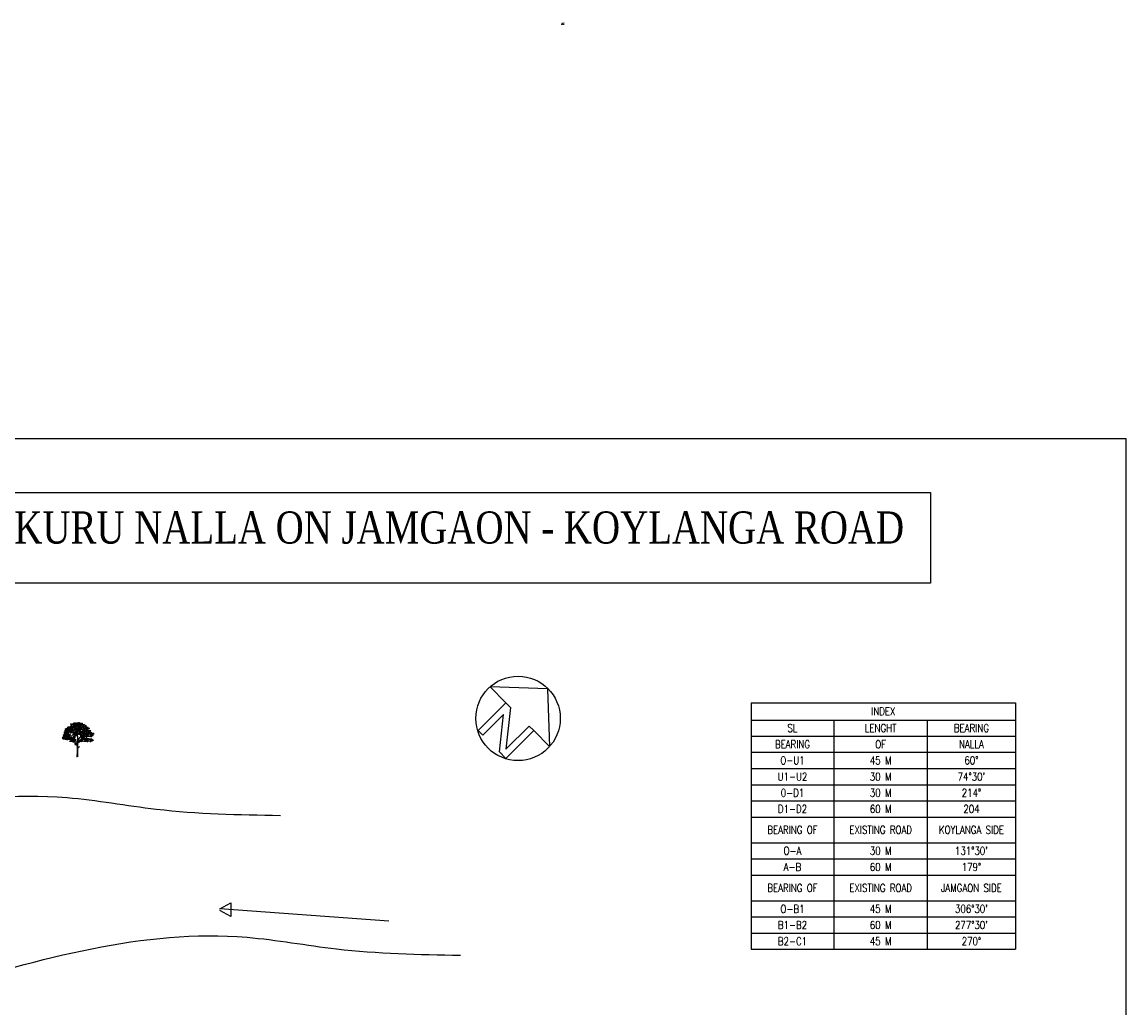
# Model space of a CAD drawing. Header units: metres. Extents: x 216814 to 266878, y -25598 to 10014.
# Tile 6 of 6: x 245946 to 266854, y -8656 to 10014. Entities that reach past the tile are written whole.
import ezdxf

# ---------------------------------------------------------------- set-up
doc = ezdxf.new("R2010")
doc.units = ezdxf.units.M
doc.header["$LTSCALE"] = 4
doc.layers.add('BLOCK', color=7, linetype='Continuous')
doc.layers.add('TEXT', color=7, linetype='Continuous')
doc.styles.get("Standard").update_dxf_attribs({"font": 'romans.shx', "width": 0.8})

# ---------------------------------------------------------------- blocks, each defined once
blk = doc.blocks.new('TREE 34')
at = {"lineweight": 0}
for p, q in [((-0.6, 128.7), (-0.2, 155.6)), ((-1.4, 69), (-1.1, 82.5)), ((-0.5, 90.1), (-0.5, 116.2)), ((2.1, 55.8), (2.4, 94.5)), ((-2.8, -0.3), (-1.6, 33.9)), ((-1.6, 33.9), (-1.6, 59.8)), ((1.9, 37.9), (2, 47.6)), ((2.2, 0), (1.9, 37.9))]:
    blk.add_line(p, q, dxfattribs=at)
at = {"color": 0, "linetype": 'ByBlock', "lineweight": 0}
for centre, radius, start, end in [((-35, 187.1), 5.53, 50.28724, 147.82484), ((-23.3, 188.3), 5.53, 50.28724, 147.82484), ((-24.5, 195.6), 5.65, 231.61691, 326.49518), ((-15.3, 192.7), 5.53, 50.28724, 147.82484), ((-16.5, 200), 5.65, 231.61691, 326.49518), ((-15.3, 188.9), 5.53, 50.28724, 147.82484), ((-16.5, 196.3), 5.65, 231.61691, 326.49518), ((-2.6, 192), 5.65, 76.61181, 171.49008), ((-6.8, 198.2), 5.53, 255.28214, 352.81974), ((-3.1, 202.3), 5.65, 231.61691, 326.49518), ((0.8, 190.3), 5.65, 76.61181, 171.49008), ((-3.4, 196.5), 5.53, 255.28214, 352.81974), ((5.4, 189.5), 5.65, 76.61181, 171.49008), ((1.2, 195.7), 5.53, 255.28214, 352.81974), ((9.7, 193.9), 5.65, 76.61181, 171.49008), ((5.5, 200.1), 5.53, 255.28214, 352.81974), ((10.9, 190.3), 5.65, 76.61181, 171.49008), ((6.7, 196.5), 5.53, 255.28214, 352.81974), ((13.3, 191.9), 5.53, 17.29067, 114.82827), ((16.4, 198.8), 5.65, 198.62033, 293.4986), ((25.5, 187.6), 5.65, 76.61181, 171.49008), ((21.4, 193.8), 5.53, 255.28214, 352.81974), ((26.2, 190.6), 5.53, 50.28724, 147.82484), ((25, 198), 5.65, 231.61691, 326.49518), ((-78.8, 123.2), 5.53, 50.28724, 147.82484), ((-76, 124.6), 5.65, 76.61181, 171.49008), ((-76, 124.6), 5.65, 76.61181, 171.49008), ((-73.3, 133.7), 5.65, 198.62033, 293.4986), ((-72.9, 137.5), 5.65, 76.61181, 171.49008), ((-77.1, 143.7), 5.53, 255.28214, 352.81974), ((-71.5, 124.1), 5.65, 76.61181, 171.49008), ((-75.7, 130.3), 5.53, 255.28214, 352.81974), ((-72.3, 140.5), 5.53, 50.28724, 147.82484), ((-73.4, 147.8), 5.65, 231.61691, 326.49518), ((-69.5, 141.9), 5.65, 76.61181, 171.49008), ((-69.5, 141.9), 5.65, 76.61181, 171.49008), ((-69.5, 135.8), 5.65, 76.61181, 171.49008), ((-73.7, 142), 5.53, 255.28214, 352.81974), ((-68.1, 150.9), 5.65, 76.61181, 171.49008), ((-72.3, 157.1), 5.53, 255.28214, 352.81974), ((-70.7, 126.4), 5.53, 17.29067, 114.82827), ((-67.5, 153.8), 5.53, 50.28724, 147.82484), ((-68.7, 161.2), 5.65, 231.61691, 326.49518), ((-66.2, 130.4), 5.65, 76.61181, 171.49008), ((-70.3, 136.6), 5.53, 255.28214, 352.81974), ((-66.1, 158.8), 5.53, 50.28724, 147.82484), ((-64.9, 141.4), 5.65, 76.61181, 171.49008), ((-69.1, 147.6), 5.53, 255.28214, 352.81974), ((-64.9, 135), 5.65, 76.61181, 171.49008), ((-69.1, 141.2), 5.53, 255.28214, 352.81974), ((-64.8, 149.2), 5.65, 76.61181, 171.49008), ((-68.9, 155.4), 5.53, 255.28214, 352.81974), ((-64.8, 155.3), 5.65, 76.61181, 171.49008), ((-64.8, 155.3), 5.65, 76.61181, 171.49008), ((-63.4, 160.2), 5.65, 76.61181, 171.49008), ((-63.4, 160.2), 5.65, 76.61181, 171.49008), ((-62.8, 125.3), 5.53, 50.28724, 147.82484), ((-63.9, 132.7), 5.65, 231.61691, 326.49518), ((-61.4, 143.8), 5.65, 76.61181, 171.49008), ((-65.6, 150), 5.53, 255.28214, 352.81974), ((-60.6, 135.1), 5.65, 76.61181, 171.49008), ((-64.8, 141.3), 5.53, 255.28214, 352.81974), ((-60.6, 169.3), 5.65, 198.62033, 293.4986), ((-60.2, 154.7), 5.65, 76.61181, 171.49008), ((-64.4, 160.9), 5.53, 255.28214, 352.81974), ((-60.2, 148.4), 5.65, 76.61181, 171.49008), ((-64.3, 154.6), 5.53, 255.28214, 352.81974), ((-61, 149.4), 5.53, 50.28724, 147.82484), ((-62.1, 156.8), 5.65, 231.61691, 326.49518), ((-60, 126.8), 5.65, 76.61181, 171.49008), ((-60, 126.8), 5.65, 76.61181, 171.49008), ((-60, 138), 5.53, 50.28724, 147.82484), ((-61.2, 145.4), 5.65, 231.61691, 326.49518), ((-58.8, 159.7), 5.65, 76.61181, 171.49008), ((-63, 165.8), 5.53, 255.28214, 352.81974), ((-58.2, 150.9), 5.65, 76.61181, 171.49008), ((-58.2, 150.9), 5.65, 76.61181, 171.49008), ((-58.2, 144.8), 5.65, 76.61181, 171.49008), ((-62.4, 151), 5.53, 255.28214, 352.81974), ((-57.3, 139.5), 5.65, 76.61181, 171.49008), ((-57.3, 139.5), 5.65, 76.61181, 171.49008), ((-57.3, 133.4), 5.65, 76.61181, 171.49008), ((-61.4, 139.6), 5.53, 255.28214, 352.81974), ((-55.9, 148.4), 5.65, 76.61181, 171.49008), ((-60.1, 154.6), 5.53, 255.28214, 352.81974), ((-55.4, 126.2), 5.65, 76.61181, 171.49008), ((-59.6, 132.4), 5.53, 255.28214, 352.81974), ((-55.4, 160), 5.65, 198.62033, 293.4986), ((-55.3, 151.4), 5.53, 50.28724, 147.82484), ((-56.4, 158.8), 5.65, 231.61691, 326.49518), ((-54.5, 148.5), 5.65, 198.62033, 293.4986), ((-53.7, 150.3), 5.65, 76.61181, 171.49008), ((-57.8, 156.5), 5.53, 255.28214, 352.81974), ((-53.6, 144), 5.65, 76.61181, 171.49008), ((-57.8, 150.2), 5.53, 255.28214, 352.81974), ((-53.1, 168.7), 5.65, 76.61181, 171.49008), ((-57.3, 174.9), 5.53, 255.28214, 352.81974), ((-56, 164.6), 5.53, 17.29067, 114.82827), ((-53, 171.4), 5.65, 198.62033, 293.4986), ((-52.7, 138.9), 5.65, 76.61181, 171.49008), ((-56.9, 145.1), 5.53, 255.28214, 352.81974), ((-52.7, 132.6), 5.65, 76.61181, 171.49008), ((-56.8, 138.8), 5.53, 255.28214, 352.81974), ((-52.5, 152.9), 5.65, 76.61181, 171.49008), ((-52.5, 152.9), 5.65, 76.61181, 171.49008), ((-52.5, 146.8), 5.65, 76.61181, 171.49008), ((-56.7, 152.9), 5.53, 255.28214, 352.81974), ((-50.4, 159.6), 5.65, 76.61181, 171.49008), ((-54.6, 165.8), 5.53, 255.28214, 352.81974), ((-50.5, 122.9), 5.53, 50.28724, 147.82484), ((-49.7, 161.9), 5.65, 198.62033, 293.4986), ((-49, 168.8), 5.65, 76.61181, 171.49008), ((-53.2, 175), 5.53, 255.28214, 352.81974), ((-49.8, 162.6), 5.53, 50.28724, 147.82484), ((-51, 169.9), 5.65, 231.61691, 326.49518), ((-48, 152.3), 5.65, 76.61181, 171.49008), ((-52.1, 158.5), 5.53, 255.28214, 352.81974), ((-47.9, 146), 5.65, 76.61181, 171.49008), ((-52.1, 152.2), 5.53, 255.28214, 352.81974), ((-47.8, 124.3), 5.65, 76.61181, 171.49008), ((-47.8, 124.3), 5.65, 76.61181, 171.49008), ((-47, 164), 5.65, 76.61181, 171.49008), ((-47, 164), 5.65, 76.61181, 171.49008), ((-47, 157.9), 5.65, 76.61181, 171.49008), ((-45, 133.4), 5.65, 198.62033, 293.4986), ((-45.4, 155.9), 5.53, 50.28724, 147.82484), ((-46.5, 163.3), 5.65, 231.61691, 326.49518), ((-44.3, 173.1), 5.65, 198.62033, 293.4986), ((-43.2, 123.8), 5.65, 76.61181, 171.49008), ((-47.4, 129.9), 5.53, 255.28214, 352.81974), ((-42.5, 163.5), 5.65, 76.61181, 171.49008), ((-46.7, 169.7), 5.53, 255.28214, 352.81974), ((-41, 144), 5.53, 50.28724, 147.82484), ((-42.2, 151.4), 5.65, 231.61691, 326.49518), ((-38.2, 145.5), 5.65, 76.61181, 171.49008), ((-38.2, 145.5), 5.65, 76.61181, 171.49008), ((-38.2, 139.4), 5.65, 76.61181, 171.49008), ((-42.4, 145.5), 5.53, 255.28214, 352.81974), ((-37.8, 161), 5.65, 76.61181, 171.49008), ((-42, 167.2), 5.53, 255.28214, 352.81974), ((-37.2, 164), 5.53, 50.28724, 147.82484), ((-38.4, 171.4), 5.65, 231.61691, 326.49518), ((-36.7, 166.7), 5.53, 50.28724, 147.82484), ((-37.9, 174.1), 5.65, 231.61691, 326.49518), ((-35.5, 154.5), 5.65, 198.62033, 293.4986), ((-34.4, 165.5), 5.65, 76.61181, 171.49008), ((-34.4, 165.5), 5.65, 76.61181, 171.49008), ((-34.5, 159.4), 5.65, 76.61181, 171.49008), ((-38.6, 165.5), 5.53, 255.28214, 352.81974), ((-35.1, 153.8), 5.53, 50.28724, 147.82484), ((-36.3, 161.2), 5.65, 231.61691, 326.49518), ((-36.2, 194.5), 5.65, 231.61691, 326.49518), ((-33.7, 144.9), 5.65, 76.61181, 171.49008), ((-37.9, 151.1), 5.53, 255.28214, 352.81974), ((-34.5, 175.8), 5.53, 50.28724, 147.82484), ((-35.6, 183.2), 5.65, 231.61691, 326.49518), ((-33.6, 138.6), 5.65, 76.61181, 171.49008), ((-37.8, 144.8), 5.53, 255.28214, 352.81974), ((-36.2, 178.4), 5.53, 17.29067, 114.82827), ((-33.2, 185.2), 5.65, 198.62033, 293.4986), ((-29.9, 164.9), 5.65, 76.61181, 171.49008), ((-34.1, 171.1), 5.53, 255.28214, 352.81974), ((-29.8, 158.6), 5.65, 76.61181, 171.49008), ((-34, 164.8), 5.53, 255.28214, 352.81974), ((-30.4, 150.7), 5.53, 50.28724, 147.82484), ((-31.6, 158.1), 5.65, 231.61691, 326.49518), ((-28.8, 184.1), 5.53, 50.28724, 147.82484), ((-30, 191.5), 5.65, 231.61691, 326.49518), ((-25.7, 149.5), 5.53, 50.28724, 147.82484), ((-26.8, 156.9), 5.65, 231.61691, 326.49518), ((-24.3, 169), 5.65, 76.61181, 171.49008), ((-28.5, 175.2), 5.53, 255.28214, 352.81974), ((-23.4, 171), 5.65, 76.61181, 171.49008), ((-22.6, 127.6), 5.65, 76.61181, 171.49008), ((-26.7, 133.8), 5.53, 255.28214, 352.81974), ((-21.4, 139.1), 5.53, 50.28724, 147.82484), ((-21.4, 139.1), 5.53, 50.28724, 147.82484), ((-22.5, 146.4), 5.65, 231.61691, 326.49518), ((-22.5, 146.4), 5.65, 231.61691, 326.49518), ((-21, 151.3), 5.53, 50.28724, 147.82484), ((-22.2, 158.7), 5.65, 231.61691, 326.49518), ((-20.8, 135.6), 5.53, 50.28724, 147.82484), ((-22, 143), 5.65, 231.61691, 326.49518), ((-18.6, 140.5), 5.65, 76.61181, 171.49008), ((-18.6, 140.5), 5.65, 76.61181, 171.49008), ((-18.6, 140.5), 5.65, 76.61181, 171.49008), ((-18.6, 140.5), 5.65, 76.61181, 171.49008), ((-18.6, 134.4), 5.65, 76.61181, 171.49008), ((-18.6, 134.4), 5.65, 76.61181, 171.49008), ((-22.8, 140.6), 5.53, 255.28214, 352.81974), ((-22.8, 140.6), 5.53, 255.28214, 352.81974), ((-17.9, 166.8), 5.65, 76.61181, 171.49008), ((-22.1, 173), 5.53, 255.28214, 352.81974), ((-18, 126.9), 5.65, 76.61181, 171.49008), ((-22.1, 133), 5.53, 255.28214, 352.81974), ((-19.7, 179.4), 5.53, 17.29067, 114.82827), ((-16.7, 186.2), 5.65, 198.62033, 293.4986), ((-18.8, 185.2), 5.53, 17.29067, 114.82827), ((-15.8, 192.1), 5.65, 198.62033, 293.4986), ((-15.8, 149.6), 5.65, 198.62033, 293.4986), ((-15.8, 149.6), 5.65, 198.62033, 293.4986), ((-15.5, 160.5), 5.65, 76.61181, 171.49008), ((-15.5, 160.5), 5.65, 76.61181, 171.49008), ((-19.7, 166.7), 5.53, 255.28214, 352.81974), ((-19.7, 166.7), 5.53, 255.28214, 352.81974), ((-15.7, 156.1), 5.53, 50.28724, 147.82484), ((-16.9, 163.5), 5.65, 231.61691, 326.49518), ((-14.1, 140), 5.65, 76.61181, 171.49008), ((-14.1, 140), 5.65, 76.61181, 171.49008), ((-18.2, 146.1), 5.53, 255.28214, 352.81974), ((-18.2, 146.1), 5.53, 255.28214, 352.81974), ((-14, 133.6), 5.65, 76.61181, 171.49008), ((-14, 133.6), 5.65, 76.61181, 171.49008), ((-18.2, 139.8), 5.53, 255.28214, 352.81974), ((-18.2, 139.8), 5.53, 255.28214, 352.81974), ((-15.8, 162.7), 5.53, 17.29067, 114.82827), ((-12.8, 169.5), 5.65, 198.62033, 293.4986), ((-12, 172.8), 5.65, 76.61181, 171.49008), ((-16.2, 178.9), 5.53, 255.28214, 352.81974), ((-14.9, 168.6), 5.53, 17.29067, 114.82827), ((-11.8, 175.4), 5.65, 198.62033, 293.4986), ((-11.4, 127.5), 5.53, 50.28724, 147.82484), ((-12.6, 134.9), 5.65, 231.61691, 326.49518), ((-10.5, 144), 5.53, 50.28724, 147.82484), ((-11.7, 151.4), 5.65, 231.61691, 326.49518), ((-8.7, 129), 5.65, 76.61181, 171.49008), ((-8.7, 129), 5.65, 76.61181, 171.49008), ((-8.7, 122.9), 5.65, 76.61181, 171.49008), ((-12.8, 129), 5.53, 255.28214, 352.81974), ((-7.9, 172.9), 5.65, 76.61181, 171.49008), ((-12, 179), 5.53, 255.28214, 352.81974), ((-7.8, 145.5), 5.65, 76.61181, 171.49008), ((-7.8, 145.5), 5.65, 76.61181, 171.49008), ((-7.8, 139.4), 5.65, 76.61181, 171.49008), ((-12, 145.5), 5.53, 255.28214, 352.81974), ((-6.6, 180.9), 5.65, 76.61181, 171.49008), ((-10.8, 187.1), 5.53, 255.28214, 352.81974), ((-7.5, 157.5), 5.53, 50.28724, 147.82484), ((-8.7, 164.8), 5.65, 231.61691, 326.49518), ((-6.4, 179.4), 5.65, 76.61181, 171.49008), ((-10.6, 185.6), 5.53, 255.28214, 352.81974), ((-5.9, 138), 5.65, 198.62033, 293.4986), ((-7, 189.7), 5.65, 231.61691, 326.49518), ((-5, 154.5), 5.65, 198.62033, 293.4986), ((-4.7, 158.9), 5.65, 76.61181, 171.49008), ((-4.7, 158.9), 5.65, 76.61181, 171.49008), ((-4.7, 152.8), 5.65, 76.61181, 171.49008), ((-8.9, 159), 5.53, 255.28214, 352.81974), ((-4.1, 128.4), 5.65, 76.61181, 171.49008), ((-8.3, 134.6), 5.53, 255.28214, 352.81974), ((-3.2, 144.9), 5.65, 76.61181, 171.49008), ((-7.4, 151.1), 5.53, 255.28214, 352.81974), ((-3.2, 138.6), 5.65, 76.61181, 171.49008), ((-7.4, 144.8), 5.53, 255.28214, 352.81974), ((-3.1, 177.7), 5.65, 76.61181, 171.49008), ((-7.2, 183.9), 5.53, 255.28214, 352.81974), ((-2, 168), 5.65, 198.62033, 293.4986), ((-0.7, 163), 5.65, 76.61181, 171.49008), ((-4.9, 169.2), 5.53, 255.28214, 352.81974), ((-0.2, 158.4), 5.65, 76.61181, 171.49008), ((-4.4, 164.5), 5.53, 255.28214, 352.81974), ((-0.1, 152), 5.65, 76.61181, 171.49008), ((-4.3, 158.2), 5.53, 255.28214, 352.81974), ((0.3, 172.3), 5.65, 76.61181, 171.49008), ((-3.9, 178.5), 5.53, 255.28214, 352.81974), ((-2.9, 159.7), 5.65, 15.23442, 110.1127), ((0.5, 166.3), 5.53, 193.90476, 291.44236), ((1.5, 176.9), 5.65, 76.61181, 171.49008), ((-2.6, 183.1), 5.53, 255.28214, 352.81974), ((4.1, 184.9), 5.65, 76.61181, 171.49008), ((-0.1, 191.1), 5.53, 255.28214, 352.81974), ((4.6, 155.5), 5.65, 76.61181, 171.49008), ((0.4, 161.7), 5.53, 255.28214, 352.81974), ((1.9, 162.9), 5.65, 15.23442, 110.1127), ((5.4, 169.5), 5.53, 193.90476, 291.44236), ((5.9, 181.3), 5.65, 76.61181, 171.49008), ((1.7, 187.5), 5.53, 255.28214, 352.81974), ((3, 158), 5.65, 15.23442, 110.1127), ((6.4, 164.6), 5.53, 193.90476, 291.44236), ((6.9, 149.1), 5.65, 76.61181, 171.49008), ((6.9, 149.1), 5.65, 76.61181, 171.49008), ((2.7, 155.3), 5.53, 255.28214, 352.81974), ((2.7, 155.3), 5.53, 255.28214, 352.81974), ((7.9, 175.7), 5.65, 76.61181, 171.49008), ((3.7, 181.9), 5.53, 255.28214, 352.81974), ((8.2, 175), 5.65, 76.61181, 171.49008), ((8.2, 175), 5.65, 76.61181, 171.49008), ((4, 181.2), 5.53, 255.28214, 352.81974), ((4, 181.2), 5.53, 255.28214, 352.81974), ((8.7, 177.7), 5.65, 76.61181, 171.49008), ((9, 134.4), 5.53, 50.28724, 147.82484), ((7.8, 141.8), 5.65, 231.61691, 326.49518), ((11.3, 167.2), 5.65, 76.61181, 171.49008), ((7.1, 173.4), 5.53, 255.28214, 352.81974), ((7.9, 161.2), 5.65, 15.23442, 110.1127), ((11.3, 167.8), 5.53, 193.90476, 291.44236), ((8.5, 179.9), 5.53, 17.29067, 114.82827), ((11.5, 186.7), 5.65, 198.62033, 293.4986), ((11.8, 135.9), 5.65, 76.61181, 171.49008), ((11.8, 135.9), 5.65, 76.61181, 171.49008), ((11.8, 129.8), 5.65, 76.61181, 171.49008), ((7.6, 136), 5.53, 255.28214, 352.81974), ((12.3, 182.5), 5.65, 76.61181, 171.49008), ((8.1, 188.7), 5.53, 255.28214, 352.81974), ((8.9, 144.6), 5.65, 15.23442, 110.1127), ((12.3, 151.2), 5.53, 193.90476, 291.44236), ((12.7, 183.8), 5.65, 76.61181, 171.49008), ((12.7, 183.8), 5.65, 76.61181, 171.49008), ((8.5, 190), 5.53, 255.28214, 352.81974), ((8.5, 190), 5.53, 255.28214, 352.81974), ((9.4, 179.4), 5.53, 17.29067, 114.82827), ((12.4, 186.3), 5.65, 198.62033, 293.4986), ((10.7, 177.5), 5.65, 231.61691, 326.49518), ((14.3, 173.5), 5.65, 76.61181, 171.49008), ((10.1, 179.7), 5.53, 255.28214, 352.81974), ((14.6, 165.5), 5.65, 76.61181, 171.49008), ((10.5, 171.7), 5.53, 255.28214, 352.81974), ((14.5, 145), 5.65, 198.62033, 293.4986), ((11.9, 153.9), 5.65, 15.23442, 110.1127), ((15.3, 160.5), 5.53, 193.90476, 291.44236), ((12.4, 186.1), 5.53, 17.29067, 114.82827), ((15.5, 192.9), 5.65, 198.62033, 293.4986), ((12, 150.1), 5.65, 15.23442, 110.1127), ((15.4, 156.8), 5.53, 193.90476, 291.44236), ((16.3, 135.3), 5.65, 76.61181, 171.49008), ((12.1, 141.5), 5.53, 255.28214, 352.81974), ((16.4, 129), 5.65, 76.61181, 171.49008), ((12.2, 135.2), 5.53, 255.28214, 352.81974), ((16.6, 167.2), 5.65, 76.61181, 171.49008), ((16.6, 167.2), 5.65, 76.61181, 171.49008), ((12.5, 173.4), 5.53, 255.28214, 352.81974), ((12.5, 173.4), 5.53, 255.28214, 352.81974), ((13.5, 145.7), 5.65, 15.23442, 110.1127), ((17, 152.4), 5.53, 193.90476, 291.44236), ((15.8, 157.9), 5.65, 15.23442, 110.1127), ((19.3, 164.5), 5.53, 193.90476, 291.44236), ((16.4, 169.4), 5.53, 17.29067, 114.82827), ((19.4, 176.2), 5.65, 198.62033, 293.4986), ((20.2, 179.5), 5.65, 76.61181, 171.49008), ((16, 185.6), 5.53, 255.28214, 352.81974), ((19.4, 126.6), 5.53, 50.28724, 147.82484), ((18.3, 134), 5.65, 231.61691, 326.49518), ((17.3, 175.3), 5.53, 17.29067, 114.82827), ((20.3, 182.1), 5.65, 198.62033, 293.4986), ((22.2, 128.1), 5.65, 76.61181, 171.49008), ((22.2, 128.1), 5.65, 76.61181, 171.49008), ((19, 163.4), 5.65, 15.23442, 110.1127), ((22.4, 170.1), 5.53, 193.90476, 291.44236), ((19.4, 144), 5.65, 15.23442, 110.1127), ((22.9, 150.7), 5.53, 193.90476, 291.44236), ((20.5, 159), 5.65, 15.23442, 110.1127), ((24, 165.6), 5.53, 193.90476, 291.44236), ((24.3, 179.6), 5.65, 76.61181, 171.49008), ((20.1, 185.7), 5.53, 255.28214, 352.81974), ((25, 137.2), 5.65, 198.62033, 293.4986), ((26.7, 127.5), 5.65, 76.61181, 171.49008), ((22.6, 133.7), 5.53, 255.28214, 352.81974), ((24.4, 144.1), 5.65, 15.23442, 110.1127), ((27.8, 150.7), 5.53, 193.90476, 291.44236), ((26.4, 157.3), 5.65, 15.23442, 110.1127), ((29.9, 163.9), 5.53, 193.90476, 291.44236), ((31.8, 139.8), 5.65, 76.61181, 171.49008), ((27.6, 146), 5.53, 255.28214, 352.81974), ((29.2, 147.2), 5.65, 15.23442, 110.1127), ((32.6, 153.9), 5.53, 193.90476, 291.44236), ((30.3, 142.4), 5.65, 15.23442, 110.1127), ((33.7, 149), 5.53, 193.90476, 291.44236), ((33.1, 174.7), 5.53, 50.28724, 147.82484), ((32, 182), 5.65, 231.61691, 326.49518), ((34.2, 133.5), 5.65, 76.61181, 171.49008), ((34.2, 133.5), 5.65, 76.61181, 171.49008), ((30, 139.7), 5.53, 255.28214, 352.81974), ((30, 139.7), 5.53, 255.28214, 352.81974), ((34, 169.1), 5.53, 50.28724, 147.82484), ((32.9, 176.5), 5.65, 231.61691, 326.49518), ((36, 163.4), 5.53, 50.28724, 147.82484), ((34.9, 170.7), 5.65, 231.61691, 326.49518), ((36.6, 181.9), 5.53, 50.28724, 147.82484), ((35.4, 189.3), 5.65, 231.61691, 326.49518), ((38.5, 151.6), 5.65, 76.61181, 171.49008), ((35.1, 145.5), 5.65, 15.23442, 110.1127), ((38.5, 152.2), 5.53, 193.90476, 291.44236), ((41.7, 181.9), 5.53, 50.28724, 147.82484), ((40.5, 189.3), 5.65, 231.61691, 326.49518), ((42, 148.5), 5.53, 50.28724, 147.82484), ((40.8, 155.9), 5.65, 231.61691, 326.49518), ((39.3, 134.5), 5.65, 15.23442, 110.1127), ((42.7, 141.1), 5.53, 193.90476, 291.44236), ((43.1, 157.2), 5.65, 76.61181, 171.49008), ((43.1, 157.2), 5.65, 76.61181, 171.49008), ((38.9, 163.3), 5.53, 255.28214, 352.81974), ((38.9, 163.3), 5.53, 255.28214, 352.81974), ((44.2, 164.7), 5.53, 50.28724, 147.82484), ((43.1, 172.1), 5.65, 231.61691, 326.49518), ((47.4, 177.5), 5.53, 50.28724, 147.82484), ((46.2, 184.9), 5.65, 231.61691, 326.49518), ((49.4, 171.6), 5.53, 50.28724, 147.82484), ((48.2, 179), 5.65, 231.61691, 326.49518), ((46.7, 128.4), 5.65, 15.23442, 110.1127), ((50.1, 135), 5.53, 193.90476, 291.44236), ((50.2, 149.8), 5.53, 50.28724, 147.82484), ((49, 157.2), 5.65, 231.61691, 326.49518), ((50.2, 143.7), 5.53, 50.28724, 147.82484), ((49, 151.1), 5.65, 231.61691, 326.49518), ((50.5, 164.3), 5.53, 50.28724, 147.82484), ((49.3, 171.7), 5.65, 231.61691, 326.49518), ((48.2, 158.2), 5.65, 15.23442, 110.1127), ((51.6, 164.8), 5.53, 193.90476, 291.44236), ((54.6, 161.2), 5.53, 50.28724, 147.82484), ((53.4, 168.6), 5.65, 231.61691, 326.49518), ((54.9, 126.6), 5.53, 50.28724, 147.82484), ((53.7, 134), 5.65, 231.61691, 326.49518), ((55.8, 133.7), 5.53, 50.28724, 147.82484), ((54.6, 141.1), 5.65, 231.61691, 326.49518), ((57.6, 128.1), 5.65, 76.61181, 171.49008), ((57.6, 128.1), 5.65, 76.61181, 171.49008), ((57.9, 152.6), 5.53, 50.28724, 147.82484), ((56.7, 160), 5.65, 231.61691, 326.49518), ((58.4, 168), 5.53, 50.28724, 147.82484), ((57.2, 175.4), 5.65, 231.61691, 326.49518), ((60.4, 137.1), 5.65, 198.62033, 293.4986), ((60, 158), 5.53, 50.28724, 147.82484), ((58.8, 165.4), 5.65, 231.61691, 326.49518), ((60.5, 143.7), 5.53, 50.28724, 147.82484), ((59.3, 151.1), 5.65, 231.61691, 326.49518), ((62.2, 127.5), 5.65, 76.61181, 171.49008), ((58, 133.7), 5.53, 255.28214, 352.81974), ((64.9, 136.9), 5.65, 76.61181, 171.49008), ((60.7, 143.1), 5.53, 255.28214, 352.81974), ((65.6, 148.5), 5.53, 50.28724, 147.82484), ((64.4, 155.9), 5.65, 231.61691, 326.49518), ((67.3, 130.5), 5.65, 76.61181, 171.49008), ((67.3, 130.5), 5.65, 76.61181, 171.49008), ((63.1, 136.7), 5.53, 255.28214, 352.81974), ((63.1, 136.7), 5.53, 255.28214, 352.81974), ((66.6, 161.1), 5.53, 50.28724, 147.82484), ((65.5, 168.5), 5.65, 231.61691, 326.49518), ((67, 132.8), 5.53, 17.29067, 114.82827), ((70, 139.6), 5.65, 198.62033, 293.4986), ((71.3, 141.9), 5.53, 50.28724, 147.82484), ((70.1, 149.3), 5.65, 231.61691, 326.49518), ((74.4, 147.5), 5.53, 50.28724, 147.82484), ((73.2, 154.9), 5.65, 231.61691, 326.49518), ((77.2, 128.8), 5.65, 76.61181, 171.49008), ((73.1, 135), 5.53, 255.28214, 352.81974), ((78.1, 130.8), 5.65, 76.61181, 171.49008), ((77.8, 133), 5.53, 17.29067, 114.82827), ((80.9, 139.8), 5.65, 198.62033, 293.4986), ((81.7, 135.5), 5.65, 76.61181, 171.49008), ((77.5, 141.7), 5.53, 255.28214, 352.81974), ((78.8, 132.5), 5.53, 17.29067, 114.82827), ((81.8, 139.3), 5.65, 198.62033, 293.4986), ((82.1, 136.9), 5.65, 76.61181, 171.49008), ((82.1, 136.9), 5.65, 76.61181, 171.49008), ((77.9, 143.1), 5.53, 255.28214, 352.81974), ((77.9, 143.1), 5.53, 255.28214, 352.81974), ((83.7, 126.6), 5.65, 76.61181, 171.49008), ((79.5, 132.8), 5.53, 255.28214, 352.81974), ((89.6, 132.5), 5.65, 76.61181, 171.49008), ((85.4, 138.7), 5.53, 255.28214, 352.81974), ((86.7, 128.4), 5.53, 17.29067, 114.82827), ((89.7, 135.2), 5.65, 198.62033, 293.4986), ((93.7, 132.6), 5.65, 76.61181, 171.49008), ((89.5, 138.8), 5.53, 255.28214, 352.81974), ((-84, 108.4), 5.53, 50.28724, 147.82484), ((-85.2, 115.8), 5.65, 231.61691, 326.49518), ((-81.2, 109.9), 5.65, 76.61181, 171.49008), ((-81.2, 109.9), 5.65, 76.61181, 171.49008), ((-81.3, 103.8), 5.65, 76.61181, 171.49008), ((-85.4, 109.9), 5.53, 255.28214, 352.81974), ((-78.5, 118.9), 5.65, 198.62033, 293.4986), ((-80, 130.5), 5.65, 231.61691, 326.49518), ((-76.7, 109.3), 5.65, 76.61181, 171.49008), ((-80.9, 115.5), 5.53, 255.28214, 352.81974), ((-76.7, 103), 5.65, 76.61181, 171.49008), ((-80.8, 109.2), 5.53, 255.28214, 352.81974), ((-76, 118.5), 5.65, 76.61181, 171.49008), ((-80.2, 124.7), 5.53, 255.28214, 352.81974), ((-71.4, 117.7), 5.65, 76.61181, 171.49008), ((-75.6, 123.9), 5.53, 255.28214, 352.81974), ((-69, 113.2), 5.65, 76.61181, 171.49008), ((-73.2, 119.4), 5.53, 255.28214, 352.81974), ((-65.2, 100.2), 5.65, 76.61181, 171.49008), ((-69.4, 106.4), 5.53, 255.28214, 352.81974), ((-63.9, 104.6), 5.65, 76.61181, 171.49008), ((-68, 110.8), 5.53, 255.28214, 352.81974), ((-63.4, 122.3), 5.65, 76.61181, 171.49008), ((-67.6, 128.5), 5.53, 255.28214, 352.81974), ((-65.8, 113.9), 5.53, 17.29067, 114.82827), ((-62.7, 120.7), 5.65, 198.62033, 293.4986), ((-63.2, 107.6), 5.53, 50.28724, 147.82484), ((-64.4, 115), 5.65, 231.61691, 326.49518), ((-60, 120.7), 5.65, 76.61181, 171.49008), ((-64.2, 126.8), 5.53, 255.28214, 352.81974), ((-60.9, 98.1), 5.65, 15.23442, 110.1127), ((-57.4, 104.8), 5.53, 193.90476, 291.44236), ((-56.7, 115.2), 5.65, 76.61181, 171.49008), ((-60.8, 121.4), 5.53, 255.28214, 352.81974), ((-55.9, 108.5), 5.65, 76.61181, 171.49008), ((-60.1, 114.7), 5.53, 255.28214, 352.81974), ((-55.4, 119.9), 5.65, 76.61181, 171.49008), ((-59.6, 126.1), 5.53, 255.28214, 352.81974), ((-54.7, 113.1), 5.65, 76.61181, 171.49008), ((-58.8, 119.3), 5.53, 255.28214, 352.81974), ((-52.2, 107.1), 5.65, 76.61181, 171.49008), ((-56.4, 113.3), 5.53, 255.28214, 352.81974), ((-54.9, 108.8), 5.53, 17.29067, 114.82827), ((-51.9, 115.6), 5.65, 198.62033, 293.4986), ((-51.1, 119.9), 5.65, 76.61181, 171.49008), ((-55.3, 126.1), 5.53, 255.28214, 352.81974), ((-51.7, 130.2), 5.65, 231.61691, 326.49518), ((-47.8, 118.2), 5.65, 76.61181, 171.49008), ((-51.9, 124.4), 5.53, 255.28214, 352.81974), ((-44.4, 112.8), 5.65, 76.61181, 171.49008), ((-48.6, 119), 5.53, 255.28214, 352.81974), ((-43.2, 117.4), 5.65, 76.61181, 171.49008), ((-47.3, 123.6), 5.53, 255.28214, 352.81974), ((-42.7, 104.5), 5.65, 76.61181, 171.49008), ((-46.9, 110.7), 5.53, 255.28214, 352.81974), ((-42.1, 107.5), 5.53, 50.28724, 147.82484), ((-43.3, 114.8), 5.65, 231.61691, 326.49518), ((-39.4, 108.9), 5.65, 76.61181, 171.49008), ((-39.4, 108.9), 5.65, 76.61181, 171.49008), ((-42.7, 99), 5.65, 15.23442, 110.1127), ((-39.2, 105.6), 5.53, 193.90476, 291.44236), ((-36.6, 118), 5.65, 198.62033, 293.4986), ((-35.2, 94.7), 5.65, 76.61181, 171.49008), ((-39.4, 100.9), 5.53, 255.28214, 352.81974), ((-34.8, 108.4), 5.65, 76.61181, 171.49008), ((-39, 114.6), 5.53, 255.28214, 352.81974), ((-37.8, 102.1), 5.65, 15.23442, 110.1127), ((-34.4, 108.8), 5.53, 193.90476, 291.44236), ((-36.8, 97.3), 5.65, 15.23442, 110.1127), ((-33.3, 103.9), 5.53, 193.90476, 291.44236), ((-32.9, 88.4), 5.65, 76.61181, 171.49008), ((-32.9, 88.4), 5.65, 76.61181, 171.49008), ((-37, 94.6), 5.53, 255.28214, 352.81974), ((-37, 94.6), 5.53, 255.28214, 352.81974), ((-28.5, 106.5), 5.65, 76.61181, 171.49008), ((-32.7, 112.7), 5.53, 255.28214, 352.81974), ((-31.9, 100.4), 5.65, 15.23442, 110.1127), ((-28.5, 107.1), 5.53, 193.90476, 291.44236), ((-29.1, 116.8), 5.65, 231.61691, 326.49518), ((-25.1, 104.8), 5.65, 76.61181, 171.49008), ((-29.3, 111), 5.53, 255.28214, 352.81974), ((-27.9, 93.2), 5.65, 15.23442, 110.1127), ((-24.5, 99.8), 5.53, 193.90476, 291.44236), ((-27.8, 89.4), 5.65, 15.23442, 110.1127), ((-24.3, 96), 5.53, 193.90476, 291.44236), ((-26.2, 85), 5.65, 15.23442, 110.1127), ((-22.8, 91.6), 5.53, 193.90476, 291.44236), ((-23.9, 97.2), 5.65, 15.23442, 110.1127), ((-20.5, 103.8), 5.53, 193.90476, 291.44236), ((-21, 114.5), 5.53, 50.28724, 147.82484), ((-22.1, 121.9), 5.65, 231.61691, 326.49518), ((-18.2, 115.9), 5.65, 76.61181, 171.49008), ((-18.2, 115.9), 5.65, 76.61181, 171.49008), ((-18.2, 109.8), 5.65, 76.61181, 171.49008), ((-22.4, 116), 5.53, 255.28214, 352.81974), ((-20.8, 102.7), 5.65, 15.23442, 110.1127), ((-17.3, 109.3), 5.53, 193.90476, 291.44236), ((-20.3, 83.3), 5.65, 15.23442, 110.1127), ((-19.2, 98.3), 5.65, 15.23442, 110.1127), ((-15.8, 104.9), 5.53, 193.90476, 291.44236), ((-15.4, 125), 5.65, 198.62033, 293.4986), ((-13.7, 115.4), 5.65, 76.61181, 171.49008), ((-17.8, 121.6), 5.53, 255.28214, 352.81974), ((-13.6, 109.1), 5.65, 76.61181, 171.49008), ((-17.8, 115.2), 5.53, 255.28214, 352.81974), ((-11.4, 75.8), 5.53, 50.28724, 147.82484), ((-12.6, 83.2), 5.65, 231.61691, 326.49518), ((-13.3, 96.6), 5.65, 15.23442, 110.1127), ((-9.9, 103.2), 5.53, 193.90476, 291.44236), ((-8.7, 77.3), 5.65, 76.61181, 171.49008), ((-8.7, 77.3), 5.65, 76.61181, 171.49008), ((-8.7, 71.2), 5.65, 76.61181, 171.49008), ((-12.8, 77.4), 5.53, 255.28214, 352.81974), ((-5.9, 86.4), 5.65, 198.62033, 293.4986), ((-4.1, 76.7), 5.65, 76.61181, 171.49008), ((-8.3, 82.9), 5.53, 255.28214, 352.81974), ((-4.1, 122.1), 5.65, 76.61181, 171.49008), ((-8.2, 128.3), 5.53, 255.28214, 352.81974), ((-4.1, 70.4), 5.65, 76.61181, 171.49008), ((-8.2, 76.6), 5.53, 255.28214, 352.81974), ((7.3, 91), 5.53, 50.28724, 147.82484), ((6.1, 98.4), 5.65, 231.61691, 326.49518), ((10, 92.5), 5.65, 76.61181, 171.49008), ((10, 92.5), 5.65, 76.61181, 171.49008), ((10, 86.4), 5.65, 76.61181, 171.49008), ((5.8, 92.6), 5.53, 255.28214, 352.81974), ((12.8, 101.6), 5.65, 198.62033, 293.4986), ((14.6, 91.9), 5.65, 76.61181, 171.49008), ((10.4, 98.1), 5.53, 255.28214, 352.81974), ((14.6, 85.6), 5.65, 76.61181, 171.49008), ((10.4, 91.8), 5.53, 255.28214, 352.81974), ((22.2, 122), 5.65, 76.61181, 171.49008), ((18, 128.2), 5.53, 255.28214, 352.81974), ((19.9, 116.8), 5.65, 15.23442, 110.1127), ((23.3, 123.5), 5.53, 193.90476, 291.44236), ((22.9, 98.9), 5.53, 50.28724, 147.82484), ((21.7, 106.2), 5.65, 231.61691, 326.49518), ((25.7, 100.3), 5.65, 76.61181, 171.49008), ((25.7, 100.3), 5.65, 76.61181, 171.49008), ((25.7, 94.2), 5.65, 76.61181, 171.49008), ((21.5, 100.4), 5.53, 255.28214, 352.81974), ((26.8, 121.2), 5.65, 76.61181, 171.49008), ((22.6, 127.4), 5.53, 255.28214, 352.81974), ((27.3, 112.6), 5.65, 76.61181, 171.49008), ((23.2, 118.8), 5.53, 255.28214, 352.81974), ((24.7, 120), 5.65, 15.23442, 110.1127), ((28.2, 126.6), 5.53, 193.90476, 291.44236), ((28.4, 109.4), 5.65, 198.62033, 293.4986), ((25.8, 115.1), 5.65, 15.23442, 110.1127), ((29.2, 121.8), 5.53, 193.90476, 291.44236), ((29.7, 106.2), 5.65, 76.61181, 171.49008), ((29.7, 106.2), 5.65, 76.61181, 171.49008), ((25.5, 112.4), 5.53, 255.28214, 352.81974), ((25.5, 112.4), 5.53, 255.28214, 352.81974), ((30.2, 99.8), 5.65, 76.61181, 171.49008), ((26, 105.9), 5.53, 255.28214, 352.81974), ((30.3, 93.4), 5.65, 76.61181, 171.49008), ((26.1, 99.6), 5.53, 255.28214, 352.81974), ((30.6, 118.3), 5.65, 15.23442, 110.1127), ((34.1, 124.9), 5.53, 193.90476, 291.44236), ((31.6, 101.7), 5.65, 15.23442, 110.1127), ((35.1, 108.4), 5.53, 193.90476, 291.44236), ((34.7, 111), 5.65, 15.23442, 110.1127), ((38.1, 117.7), 5.53, 193.90476, 291.44236), ((34.8, 107.3), 5.65, 15.23442, 110.1127), ((38.2, 113.9), 5.53, 193.90476, 291.44236), ((36.3, 102.8), 5.65, 15.23442, 110.1127), ((39.8, 109.5), 5.53, 193.90476, 291.44236), ((38.6, 115), 5.65, 15.23442, 110.1127), ((42.1, 121.7), 5.53, 193.90476, 291.44236), ((41.8, 120.5), 5.65, 15.23442, 110.1127), ((45.2, 127.2), 5.53, 193.90476, 291.44236), ((42.2, 101.1), 5.65, 15.23442, 110.1127), ((45.7, 107.8), 5.53, 193.90476, 291.44236), ((46, 87.3), 5.65, 76.61181, 171.49008), ((46.8, 89.2), 5.65, 76.61181, 171.49008), ((43.3, 116.1), 5.65, 15.23442, 110.1127), ((46.8, 122.8), 5.53, 193.90476, 291.44236), ((49, 101.9), 5.65, 76.61181, 171.49008), ((44.8, 108.1), 5.53, 255.28214, 352.81974), ((46.6, 91.5), 5.53, 17.29067, 114.82827), ((49.6, 98.3), 5.65, 198.62033, 293.4986), ((50.4, 94), 5.65, 76.61181, 171.49008), ((46.2, 100.2), 5.53, 255.28214, 352.81974), ((47.5, 91), 5.53, 17.29067, 114.82827), ((50.5, 97.8), 5.65, 198.62033, 293.4986), ((50.8, 95.4), 5.65, 76.61181, 171.49008), ((50.8, 95.4), 5.65, 76.61181, 171.49008), ((46.6, 101.6), 5.53, 255.28214, 352.81974), ((46.6, 101.6), 5.53, 255.28214, 352.81974), ((49.2, 114.4), 5.65, 15.23442, 110.1127), ((52.7, 121.1), 5.53, 193.90476, 291.44236), ((50.5, 97.6), 5.53, 17.29067, 114.82827), ((53.6, 104.4), 5.65, 198.62033, 293.4986), ((51.4, 103.5), 5.53, 17.29067, 114.82827), ((54.5, 110.3), 5.65, 198.62033, 293.4986), ((57.6, 121.9), 5.65, 76.61181, 171.49008), ((53.5, 128.1), 5.53, 255.28214, 352.81974), ((58.3, 91), 5.65, 76.61181, 171.49008), ((54.1, 97.2), 5.53, 255.28214, 352.81974), ((55.4, 86.8), 5.53, 17.29067, 114.82827), ((58.4, 93.7), 5.65, 198.62033, 293.4986), ((62.2, 121.2), 5.65, 76.61181, 171.49008), ((58.1, 127.4), 5.53, 255.28214, 352.81974), ((62.4, 91.1), 5.65, 76.61181, 171.49008), ((58.2, 97.3), 5.53, 255.28214, 352.81974), ((63.6, 99.2), 5.65, 76.61181, 171.49008), ((59.4, 105.4), 5.53, 255.28214, 352.81974), ((64.3, 102.1), 5.53, 50.28724, 147.82484), ((63.1, 109.5), 5.65, 231.61691, 326.49518), ((74.4, 99.1), 5.65, 76.61181, 171.49008), ((74.4, 99.1), 5.65, 76.61181, 171.49008), ((70.2, 105.3), 5.53, 255.28214, 352.81974), ((70.2, 105.3), 5.53, 255.28214, 352.81974), ((78.7, 117.2), 5.65, 76.61181, 171.49008), ((74.6, 123.4), 5.53, 255.28214, 352.81974), ((79.4, 88), 5.65, 76.61181, 171.49008), ((75.2, 94.2), 5.53, 255.28214, 352.81974), ((76.3, 94.6), 5.65, 15.23442, 110.1127), ((79.8, 101.2), 5.53, 193.90476, 291.44236), ((78.2, 127.5), 5.65, 231.61691, 326.49518), ((82.1, 115.5), 5.65, 76.61181, 171.49008), ((77.9, 121.7), 5.53, 255.28214, 352.81974), ((79.5, 100.1), 5.65, 15.23442, 110.1127), ((82.9, 106.7), 5.53, 193.90476, 291.44236), ((81, 95.7), 5.65, 15.23442, 110.1127), ((84.4, 102.3), 5.53, 193.90476, 291.44236), ((81.8, 89.6), 5.53, 17.29067, 114.82827), ((84.8, 96.5), 5.65, 198.62033, 293.4986), ((86, 120.3), 5.65, 76.61181, 171.49008), ((86, 120.3), 5.65, 76.61181, 171.49008), ((81.8, 126.5), 5.53, 255.28214, 352.81974), ((81.8, 126.5), 5.53, 255.28214, 352.81974), ((85.8, 122.5), 5.53, 17.29067, 114.82827), ((88.8, 129.3), 5.65, 198.62033, 293.4986), ((86.9, 94), 5.65, 15.23442, 110.1127), ((90.3, 100.6), 5.53, 193.90476, 291.44236)]:
    blk.add_arc(centre, radius, start, end, dxfattribs=at)
at = {"lineweight": 0}
for centre, radius, start, end in [((-15.7, 203.5), 11.7, 235.52407, 320.37658), ((-15.5, 223.7), 27.1, 264.59158, 280.8658), ((-8.5, 199.8), 7.45, 243.87033, 326.29178), ((-8.4, 190.4), 7.88, 356.24695, 72.28023), ((24.4, 175.7), 27.9, 133.16863, 189.99148), ((7, 211.6), 18.9, 258.12142, 304.5177), ((75.1, 91.3), 125.5, 121.24278, 124.61336), ((20, 209.3), 18.6, 245.47755, 305.73085), ((-73.4, 152.1), 14, 250.20215, 308.73232), ((-67.8, 150), 19.9, 241.00913, 317.73362), ((-68.7, 165.5), 14, 250.20215, 308.73232), ((-63.1, 163.4), 19.9, 241.00913, 317.73362), ((-64.5, 158.8), 18, 263.10699, 325.93068), ((-59.8, 172.2), 18, 263.10699, 325.93068), ((-23.6, -97.5), 237.5, 88.48114, 99.21761), ((-55, 143.6), 18, 263.10699, 325.93068), ((-42.5, 124.4), 29.6, 31.61873, 118.97475), ((-48.8, 193.2), 71.6, 267.3608, 303.84051), ((-45.9, 188.5), 14.4, 256.08928, 299.6309), ((-36.6, 194.5), 28.8, 245.39893, 290.84204), ((-22.6, 203.7), 43.8, 240.89027, 299.10973), ((-38.4, 181.5), 12.3, 251.01613, 304.18627), ((-33.6, 193.7), 17.8, 242.93805, 301.838), ((-35.8, 208.3), 22.5, 266.11, 297.86259), ((-28.2, 179), 10.1, 237.06964, 318.75832), ((-21.3, 185.6), 13, 262.03936, 317.0655), ((-21.8, 144.8), 34.6, 64.73336, 87.90104), ((-25.7, 116.2), 25.1, 0, 70.52632), ((27, 208.5), 45.6, 203.65532, 218.69188), ((-21.3, 117.8), 21.5, 29.07087, 70.32811), ((-38.4, 156.1), 38.2, 359.17041, 38.69188), ((3, 204.4), 26.2, 257.7547, 296.57345), ((-1.6, 128.7), 1, 209.07087, 359.17041), ((1.7, 159.8), 1, 79.36235, 180.55084), ((4990.7, 207.8), 4990.2, 180.55084, 181.03996), ((6.2, 135), 5.73, 78.45689, 158.83975), ((16.5, 324.8), 164.7, 264.89917, 284.63282), ((67.7, 59.4), 76.5, 111.46155, 146.34885), ((76.1, 51.2), 86.9, 108.76001, 145.87663), ((26.4, 203.2), 31.9, 228.64819, 302.63028), ((21, 256), 116.2, 263.24666, 294.76559), ((15.1, 206), 30, 257.58598, 302.55262), ((30.3, 151.4), 18.2, 225.9442, 297.78114), ((30.5, 222.5), 33.8, 255.52425, 288.80169), ((25.8, 204.2), 27.5, 267.49002, 293.1373), ((55.3, 252.7), 120.1, 266.33701, 283.25825), ((6.3, 256.8), 130.2, 288.76001, 301.76727), ((86.2, 174.6), 43.5, 252.68957, 283.38814), ((84.7, 157.3), 21.6, 259.73552, 296.78269), ((-87, 137.3), 26.4, 267.77593, 297.75219), ((-73.1, 144.6), 30.3, 244.23892, 286.55605), ((-69.2, 134), 31.3, 247.30715, 292.69285), ((-63.9, 137), 14, 250.20215, 308.73232), ((-58.3, 134.9), 19.9, 241.00913, 317.73362), ((-21.4, 142.4), 50.6, 218.94184, 279.8704), ((-36.7, 123.3), 18.4, 228.84347, 297.24334), ((-41.5, 104.6), 15.2, 241.74137, 306.73903), ((-41.5, 128.3), 14, 249.4854, 312.37148), ((-43.2, 120.9), 17.9, 260.731, 293.52648), ((-32.3, 119.7), 20.6, 247.09347, 300.64152), ((50.8, 200.5), 122.7, 226.6821, 242.0096), ((-11.5, 79.7), 13.4, 46.12122, 111.75193), ((-12.8, 59.8), 12.9, 41.35063, 103.85385), ((-12.8, 59.8), 11.2, 0, 103.85385), ((-13, 66.8), 17.2, 45.75808, 94.24254), ((-11, 82.7), 10, 358.64962, 99.8704), ((-2.4, 69.1), 1, 221.35063, 358.64962), ((-1.5, 90.1), 1, 226.12122, 0), ((190.5, 120.6), 189.2, 181.03996, 185.58179), ((3.2, 102.3), 1, 185.58179, 326.34885), ((16.9, 73.6), 14.7, 111.78682, 179.11697), ((12.4, 94.4), 10, 145.87663, 179.44437), ((-21.3, 169.1), 88.2, 291.78682, 315.35953), ((27.3, 127.1), 38.3, 255.96676, 302.22342), ((43.9, 56.2), 67.6, 83.07513, 106.87326), ((34.5, 143.4), 44.9, 268.67298, 289.92348), ((41.5, 115.2), 25.7, 267.47433, 305.55121), ((55.5, 119.3), 18.6, 241.35159, 296.67182), ((65.2, 170.7), 51.7, 252.52608, 285.08479), ((58.8, 178.6), 55.7, 263.07513, 293.5339), ((60.8, 136), 45.3, 267.47315, 296.6246), ((73.4, 159.3), 36.7, 259.2798, 284.96621), ((14.2, 46.7), 12.2, 91.45514, 175.6356), ((3.1, 55.8), 1, 179.44437, 320.61488), ((14.2, 46.7), 13.4, 106.86655, 140.61488)]:
    blk.add_arc(centre, radius, start, end, dxfattribs=at)
blk = doc.blocks.new('*T5')
at = {"layer": 'TEXT', "color": 0, "linetype": 'ByBlock', "lineweight": -2, "transparency": 16777216}
for p, q in [((0, 0), (5010, 0)), ((0, 0), (0, -4670)), ((5010, 0), (5010, -4670)), ((0, -328), (5010, -328)), ((1570, -328), (1570, -4670)), ((3339, -328), (3339, -4670)), ((0, -634), (5010, -634)), ((0, -940), (5010, -940)), ((0, -1246), (5010, -1246)), ((0, -1553), (5010, -1553)), ((0, -1859), (5010, -1859)), ((0, -2165), (5010, -2165)), ((0, -2652), (5010, -2652)), ((0, -2958), (5010, -2958)), ((0, -3264), (5010, -3264)), ((0, -3752), (5010, -3752)), ((0, -4058), (5010, -4058)), ((0, -4364), (5010, -4364)), ((0, -4670), (5010, -4670))]:
    blk.add_line(p, q, dxfattribs=at)
at = {"layer": 'TEXT', "color": 0, "transparency": 16777216, "char_height": 149.2, "attachment_point": 5}
for s, insert, width in [('INDEX', (2505, -164), 4920.94), ('SL', (785, -481), 1480.61), ('LENGHT', (2455, -481), 1679.37), ('BEARING', (4175, -481), 1581.92), ('BEARING', (785, -787), 1480.61), ('OF', (2455, -787), 1679.37), ('NALLA', (4175, -787), 1581.92), ('O-U1', (785, -1093), 1480.61), ('45 M', (2455, -1093), 1679.37), ('60%%D', (4175, -1093), 1581.92), ('U1-U2', (785, -1400), 1480.61), ('30 M', (2455, -1400), 1679.37), ("74%%D30'", (4175, -1400), 1581.92), ('0-D1', (785, -1706), 1480.61), ('30 M', (2455, -1706), 1679.37), ('214%%D', (4175, -1706), 1581.92), ('D1-D2', (785, -2012), 1480.61), ('60 M', (2455, -2012), 1679.37), ('204', (4175, -2012), 1581.92), ('BEARING OF', (785, -2408), 1480.61), ('EXISTING ROAD', (2455, -2408), 1679.37), ('KOYLANGA SIDE', (4175, -2408), 1581.92), ('O-A', (785, -2805), 1480.61), ('30 M', (2455, -2805), 1679.37), ("131%%D30'", (4175, -2805), 1581.92), ('A-B', (785, -3111), 1480.61), ('60 M', (2455, -3111), 1679.37), ('179%%D', (4175, -3111), 1581.92), ('BEARING OF', (785, -3508), 1480.61), ('EXISTING ROAD', (2455, -3508), 1679.37), ('JAMGAON SIDE', (4175, -3508), 1581.92), ('O-B1', (785, -3905), 1480.61), ('45 M', (2455, -3905), 1679.37), ("306%%D30'", (4175, -3905), 1581.92), ('B1-B2', (785, -4211), 1480.61), ('60 M', (2455, -4211), 1679.37), ("277%%D30'", (4175, -4211), 1581.92), ('B2-C1', (785, -4517), 1480.61), ('45 M', (2455, -4517), 1679.37), ('270%%D', (4175, -4517), 1581.92)]:
    blk.add_mtext(s, dxfattribs=dict(at, insert=insert, width=width))
blk = doc.blocks.new('North Arrow')
for p, q in [((0, 0), (-12.86, -11.999)), ((0, 0), (12.782, -11.999)), ((-12.86, -11.999), (-6, -11.999)), ((-6, -11.999), (-6, -23.999)), ((-6, -11.999), (-4, -11.999)), ((-4, -11.999), (4, -21.999)), ((4, -11.999), (4, -21.999)), ((6, -11.999), (4, -11.999)), ((12.782, -11.999), (6, -11.999)), ((6, -11.999), (6, -23.999)), ((3.195, -23.996), (-4, -15.002)), ((-4, -15.002), (-4, -23.999)), ((-6, -23.999), (-4, -23.999)), ((6, -23.999), (3.195, -23.999))]:
    blk.add_line(p, q)
blk.add_circle((-0.013, -12.745), 12.885)

msp = doc.modelspace()

# ---------------------------------------------------------------- linework, layer by layer
at = {"color": 0}
msp.add_lwpolyline([(220977, 2128), (266854, 2128), (266854, -25598), (220977, -25598)], close=True, dxfattribs=at)
at = {"color": 40, "true_color": 0xf8d731}
msp.add_lwpolyline([(223534, 1103), (263152, 1103), (263152, -615), (223534, -615)], close=True, dxfattribs=at)
at = {"color": 0}
msp.add_lwpolyline([(252890, -7016), (249692, -6779), (249901, -6668), (249901, -6928), (249692, -6809)], dxfattribs=at)
for points in [[(240929, -5654), (246798, -4673), (248489, -4891), (250838, -5011)], [(244339, -8300), (250207, -7319), (251899, -7538), (254248, -7657)]]:
    msp.add_spline(points, degree=3, dxfattribs=at)

# ---------------------------------------------------------------- block references
at = {"color": 0, "xscale": 62.02425581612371, "yscale": 62.02425581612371, "zscale": 62.02425581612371, "rotation": 314.9713234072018}
msp.add_blockref('North Arrow', (255901, -2616), dxfattribs=at)
msp.add_blockref('*T5', (259753, -2876))
at = {"layer": 'BLOCK', "xscale": 3.262357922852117, "yscale": 3.262357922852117, "zscale": 3.262357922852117}
msp.add_blockref('TREE 34', (246995, -3904), dxfattribs=at)

# ---------------------------------------------------------------- texts
for s, insert, char_height, width, attachment_point in [('A1', (256222, 9961), 40, 13.64, 9), ('{\\fTimes New Roman|b0|i0|c0|p18;SITE PLAN FOR THE CONSTRUCTION OF H.L. BRIDGE ACROSS  KURU NALLA ON JAMGAON - KOYLANGA ROAD }', (224038, 747), 609.321, 51943.96, 1)]:
    msp.add_mtext(s, dxfattribs=dict(insert=insert, char_height=char_height, width=width, attachment_point=attachment_point))

doc.saveas('drawing.dxf')
